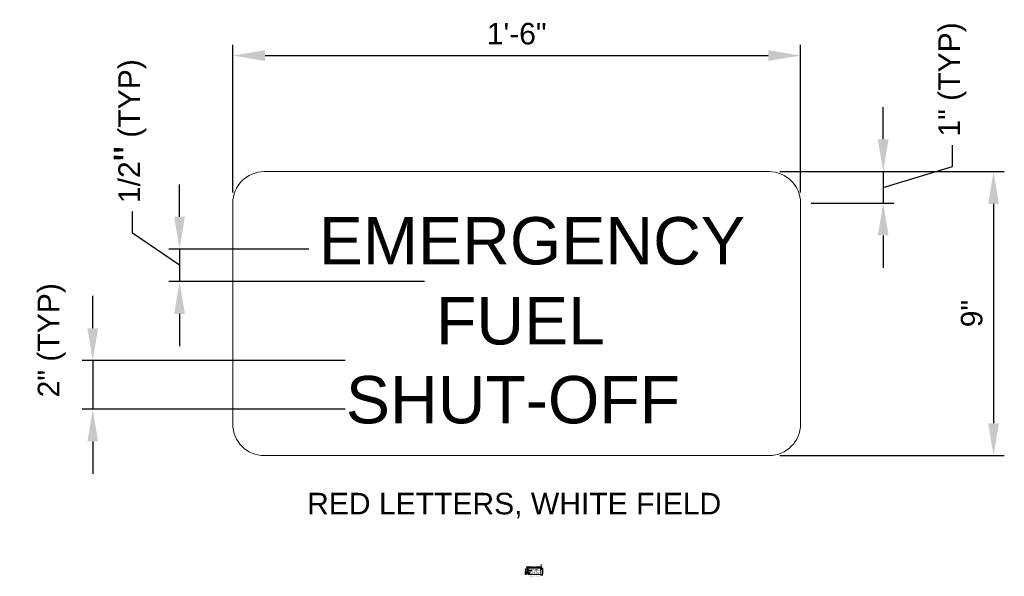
# Model space of a CAD drawing. Header units: inches. Extents: x -3286 to 5845, y -5594 to 2482.
# Tile 5 of 6: x 4473 to 5845, y -1398 to -622. Entities that reach past the tile are written whole.
import ezdxf

# ---------------------------------------------------------------- set-up
doc = ezdxf.new("R2010")
doc.units = ezdxf.units.IN
doc.header["$MEASUREMENT"] = 0
doc.layers.get('DefPoints').update_dxf_attribs({"lineweight": 0})
for name, color, linetype, lineweight in [('G-ANNO-DIMS', 2, 'Continuous', 0), ('G-ANNO-NOTE', 4, 'Continuous', 30), ('Level 2', 2, 'Continuous', 0)]:
    doc.layers.add(name, color=color, linetype=linetype, lineweight=lineweight)
doc.styles.add("AEC_AC_23CivDims-CC_1_20'", font='arial.ttf', dxfattribs={"height": 30})
doc.styles.add("AEC_AC_55Text-LeftTop_1_20'", font='arial.ttf', dxfattribs={"height": 30})
doc.styles.get("Standard").update_dxf_attribs({"font": 'txt.shx'})
doc.styles.add('Style-Arial', font='arial.ttf')
doc.styles.add('Style-STANDARD', font='arial.ttf')
doc.dimstyles.new("AEC_AC_23_Civ-Dims_20'", dxfattribs={"dimtxt": 30, "dimasz": 45, "dimexe": 15, "dimexo": 15, "dimgap": 15, "dimtad": 1, "dimlfac": 0.083333, "dimzin": 15, "dimdsep": 46, "dimtxsty": "AEC_AC_23CivDims-CC_1_20'", "dimcen": 0.09, "dimclrd": 256, "dimclre": 256, "dimazin": 2, "dimtfac": 1, "dimtmove": 1, "dimatfit": 3, "dimfxl": 1, "dimfrac": 1, "dimtolj": 1, "dimtzin": 15, "dimlwd": 30, "dimlwe": 30, "dimarcsym": 0})
doc.dimstyles.get("Standard").update_dxf_attribs({"dimtxt": 0.18, "dimasz": 0.18, "dimexe": 0.18, "dimexo": 0.0625, "dimgap": 0.09, "dimtad": 0, "dimtih": 1, "dimtoh": 1, "dimdec": 4, "dimzin": 0, "dimdsep": 46, "dimtxsty": 'Standard', "dimcen": 0.09, "dimadec": 0, "dimazin": 0, "dimtfac": 1, "dimtdec": 4, "dimtofl": 0, "dimtmove": 0, "dimatfit": 3, "dimfxl": 1, "dimtolj": 1, "dimtzin": 0, "dimarcsym": 0})

# ---------------------------------------------------------------- blocks, each defined once
blk = doc.blocks.new('*D122')
at = {"layer": 'DefPoints', "color": 0, "transparency": 16777216}
for p in [(5561.4, -672.2), (4769.8, -878), (5561.4, -878)]:
    blk.add_point(p, dxfattribs=at)
at = {"layer": 'G-ANNO-DIMS', "lineweight": 30, "transparency": 16777216}
for p, q in [((4769.8, -863), (4769.8, -657.2)), ((5561.4, -863), (5561.4, -657.2)), ((4814.8, -672.2), (5516.4, -672.2))]:
    blk.add_line(p, q, dxfattribs=at)
at = {"layer": 'G-ANNO-DIMS', "transparency": 16777216}
for points in [[(4814.8, -664.7), (4814.8, -679.7), (4769.8, -672.2)], [(5516.4, -664.7), (5516.4, -679.7), (5561.4, -672.2)]]:
    blk.add_solid(points, dxfattribs=at)
at = {"layer": 'G-ANNO-DIMS', "color": 0, "lineweight": 30, "transparency": 16777216, "insert": (5165.6, -641.9), "char_height": 30, "attachment_point": 5, "style": "AEC_AC_23CivDims-CC_1_20'"}
blk.add_mtext('\\A1;1\'-6"', dxfattribs=at)
blk = doc.blocks.new('*D123')
at = {"layer": 'DefPoints', "color": 0, "transparency": 16777216}
for p in [(5517.5, -834), (5517.5, -1229.9), (5830.5, -1229.9)]:
    blk.add_point(p, dxfattribs=at)
at = {"layer": 'G-ANNO-DIMS', "lineweight": 30, "transparency": 16777216}
for p, q in [((5532.5, -834), (5845.5, -834)), ((5830.5, -879), (5830.5, -1184.9)), ((5532.5, -1229.9), (5845.5, -1229.9))]:
    blk.add_line(p, q, dxfattribs=at)
at = {"layer": 'G-ANNO-DIMS', "transparency": 16777216}
for points in [[(5823, -879), (5838, -879), (5830.5, -834)], [(5823, -1184.9), (5838, -1184.9), (5830.5, -1229.9)]]:
    blk.add_solid(points, dxfattribs=at)
at = {"layer": 'G-ANNO-DIMS', "color": 0, "lineweight": 30, "transparency": 16777216, "insert": (5800.2, -1031.9), "char_height": 30, "attachment_point": 5, "rotation": 90, "style": "AEC_AC_23CivDims-CC_1_20'"}
blk.add_mtext('\\A1;9"', dxfattribs=at)
blk = doc.blocks.new('*D129')
at = {"layer": 'DefPoints', "color": 0, "transparency": 16777216}
for p in [(4890.8, -941.9), (4695.6, -987.4), (5051.9, -987.4)]:
    blk.add_point(p, dxfattribs=at)
at = {"layer": 'G-ANNO-DIMS', "lineweight": 30, "transparency": 16777216}
for p, q in [((4695.6, -896.9), (4695.6, -851.9)), ((4629.8, -919.8), (4629.8, -889.8)), ((4695.6, -964.6), (4629.8, -919.8)), ((4875.8, -941.9), (4680.6, -941.9)), ((4695.6, -941.9), (4695.6, -987.4)), ((4695.6, -941.9), (4695.6, -987.4)), ((5036.9, -987.4), (4680.6, -987.4)), ((4695.6, -1032.4), (4695.6, -1077.4))]:
    blk.add_line(p, q, dxfattribs=at)
at = {"layer": 'G-ANNO-DIMS', "transparency": 16777216}
for points in [[(4688.1, -896.9), (4703.1, -896.9), (4695.6, -941.9)], [(4688.1, -1032.4), (4703.1, -1032.4), (4695.6, -987.4)]]:
    blk.add_solid(points, dxfattribs=at)
at = {"layer": 'G-ANNO-DIMS', "color": 0, "lineweight": 30, "transparency": 16777216, "insert": (4629.8, -777.6), "char_height": 30, "attachment_point": 5, "rotation": 90, "style": "AEC_AC_23CivDims-CC_1_20'"}
blk.add_mtext('\\A1;1/2{\\H1.42857x;"\\H0.7x; (TYP)}', dxfattribs=at)
blk = doc.blocks.new('*D124')
at = {"layer": 'DefPoints', "color": 0, "transparency": 16777216}
for p in [(4941.5, -1097.3), (4574.6, -1165.2), (4941.5, -1165.2)]:
    blk.add_point(p, dxfattribs=at)
at = {"layer": 'G-ANNO-DIMS', "lineweight": 30, "transparency": 16777216}
for p, q in [((4574.6, -1052.3), (4574.6, -1007.3)), ((4926.5, -1097.3), (4559.6, -1097.3)), ((4574.6, -1097.3), (4574.6, -1165.2)), ((4926.5, -1165.2), (4559.6, -1165.2)), ((4574.6, -1210.2), (4574.6, -1255.2))]:
    blk.add_line(p, q, dxfattribs=at)
at = {"layer": 'G-ANNO-DIMS', "transparency": 16777216}
for points in [[(4567.1, -1052.3), (4582.1, -1052.3), (4574.6, -1097.3)], [(4567.1, -1210.2), (4582.1, -1210.2), (4574.6, -1165.2)]]:
    blk.add_solid(points, dxfattribs=at)
at = {"layer": 'G-ANNO-DIMS', "color": 0, "lineweight": 30, "transparency": 16777216, "insert": (4517.4, -1069.1), "char_height": 30, "attachment_point": 5, "rotation": 90, "style": "AEC_AC_23CivDims-CC_1_20'"}
blk.add_mtext('\\A1;2" (TYP)', dxfattribs=at)
blk = doc.blocks.new('*D125')
at = {"layer": 'DefPoints', "color": 0, "transparency": 16777216}
for p in [(5517.5, -834), (5561.4, -878), (5676.6, -878)]:
    blk.add_point(p, dxfattribs=at)
at = {"layer": 'G-ANNO-DIMS', "lineweight": 30, "transparency": 16777216}
for p, q in [((5676.6, -789), (5676.6, -744)), ((5773.1, -827.1), (5773.1, -797.1)), ((5532.5, -834), (5691.6, -834)), ((5676.6, -856), (5773.1, -827.1)), ((5676.6, -834), (5676.6, -878)), ((5676.6, -834), (5676.6, -878)), ((5576.4, -878), (5691.6, -878)), ((5676.6, -923), (5676.6, -968))]:
    blk.add_line(p, q, dxfattribs=at)
at = {"layer": 'G-ANNO-DIMS', "transparency": 16777216}
for points in [[(5669.1, -789), (5684.1, -789), (5676.6, -834)], [(5669.1, -923), (5684.1, -923), (5676.6, -878)]]:
    blk.add_solid(points, dxfattribs=at)
at = {"layer": 'G-ANNO-DIMS', "color": 0, "lineweight": 30, "transparency": 16777216, "insert": (5773.1, -705.5), "char_height": 30, "attachment_point": 5, "rotation": 90, "style": "AEC_AC_23CivDims-CC_1_20'"}
blk.add_mtext('\\A1;1" (TYP)', dxfattribs=at)
blk = doc.blocks.new('*D149')
at = {"layer": 'G-ANNO-DIMS', "color": 0, "lineweight": -2, "transparency": 16777216}
for p, q in [((5198.7, -1386.9), (5202, -1386.9)), ((5198.7, -1395.9), (5202, -1395.9)), ((5201.4, -1387.5), (5201.4, -1395.3))]:
    blk.add_line(p, q, dxfattribs=at)
at = {"layer": 'G-ANNO-DIMS', "color": 0, "transparency": 16777216}
for points in [[(5201.3, -1387.5), (5201.5, -1387.5), (5201.4, -1386.9)], [(5201.3, -1395.3), (5201.5, -1395.3), (5201.4, -1395.9)]]:
    blk.add_solid(points, dxfattribs=at)
at = {"layer": 'G-ANNO-DIMS', "color": 0, "transparency": 16777216, "insert": (5200.6, -1391.4), "char_height": 0.625, "attachment_point": 5, "rotation": 90, "style": 'Style-Arial', "bg_fill": 3, "box_fill_scale": 1.25, "bg_fill_color": 256, "bg_fill_true_color": 13158600, "bg_fill_transparency": 0}
blk.add_mtext('\\A1;9"', dxfattribs=at)
at = {"layer": 'DefPoints', "color": 0, "transparency": 16777216}
for p in [(5198.4, -1386.9), (5198.4, -1395.9), (5201.4, -1395.9)]:
    blk.add_point(p, dxfattribs=at)
blk = doc.blocks.new('*D150')
at = {"layer": 'DefPoints', "color": 0, "transparency": 16777216}
for p in [(5199.4, -1384.9), (5181.4, -1387.9), (5199.4, -1387.9)]:
    blk.add_point(p, dxfattribs=at)
at = {"layer": 'G-ANNO-DIMS', "color": 0, "lineweight": -2, "transparency": 16777216}
for p, q in [((5181.4, -1387.6), (5181.4, -1384.3)), ((5182, -1384.9), (5198.8, -1384.9)), ((5199.4, -1387.6), (5199.4, -1384.3))]:
    blk.add_line(p, q, dxfattribs=at)
at = {"layer": 'G-ANNO-DIMS', "color": 0, "transparency": 16777216}
for points in [[(5182, -1384.8), (5182, -1385), (5181.4, -1384.9)], [(5198.8, -1384.8), (5198.8, -1385), (5199.4, -1384.9)]]:
    blk.add_solid(points, dxfattribs=at)
at = {"layer": 'G-ANNO-DIMS', "color": 0, "transparency": 16777216, "insert": (5190.4, -1384.1), "char_height": 0.625, "attachment_point": 5, "style": 'Style-Arial', "bg_fill": 3, "box_fill_scale": 1.25, "bg_fill_color": 256, "bg_fill_true_color": 13158600, "bg_fill_transparency": 0}
blk.add_mtext('\\A1;1\'-6"', dxfattribs=at)
blk = doc.blocks.new('*D151')
at = {"layer": 'G-ANNO-DIMS', "color": 0, "lineweight": -2, "transparency": 16777216}
for p, q in [((5200.4, -1386.3), (5200.4, -1381.5)), ((5198.7, -1386.9), (5201, -1386.9)), ((5199.7, -1387.9), (5201, -1387.9)), ((5200.4, -1388.5), (5200.4, -1389.1))]:
    blk.add_line(p, q, dxfattribs=at)
at = {"layer": 'G-ANNO-DIMS', "color": 0, "transparency": 16777216}
for points in [[(5200.3, -1386.3), (5200.5, -1386.3), (5200.4, -1386.9)], [(5200.3, -1388.5), (5200.5, -1388.5), (5200.4, -1387.9)]]:
    blk.add_solid(points, dxfattribs=at)
at = {"layer": 'G-ANNO-DIMS', "color": 0, "transparency": 16777216, "insert": (5201.2, -1383.6), "char_height": 0.625, "attachment_point": 5, "rotation": 90, "style": 'Style-Arial', "bg_fill": 3, "box_fill_scale": 1.25, "bg_fill_color": 256, "bg_fill_true_color": 13158600, "bg_fill_transparency": 0}
blk.add_mtext('\\A1;1" (TYP)', dxfattribs=at)
at = {"layer": 'DefPoints', "color": 0, "transparency": 16777216}
for p in [(5198.4, -1386.9), (5199.4, -1387.9), (5200.4, -1386.9)]:
    blk.add_point(p, dxfattribs=at)
blk = doc.blocks.new('*D152')
at = {"layer": 'DefPoints', "color": 0, "transparency": 16777216}
blk.add_point((5187.4, -1390.4), dxfattribs=at)
at = {"layer": 'G-ANNO-DIMS', "color": 0, "lineweight": -2, "transparency": 16777216}
for p, q in [((5180, -1389.3), (5180, -1383.8)), ((5182.1, -1389.9), (5179.4, -1389.9)), ((5187.1, -1390.4), (5179.4, -1390.4)), ((5180, -1391), (5180, -1391.7))]:
    blk.add_line(p, q, dxfattribs=at)
at = {"layer": 'G-ANNO-DIMS', "color": 0, "transparency": 16777216}
for points in [[(5179.9, -1389.3), (5180.1, -1389.3), (5180, -1389.9)], [(5179.9, -1391), (5180.1, -1391), (5180, -1390.4)]]:
    blk.add_solid(points, dxfattribs=at)
at = {"layer": 'G-ANNO-DIMS', "color": 0, "transparency": 16777216, "insert": (5179.1, -1386.2), "char_height": 0.625, "attachment_point": 5, "rotation": 90, "style": 'Style-Arial', "bg_fill": 3, "box_fill_scale": 1.25, "bg_fill_color": 256, "bg_fill_true_color": 13158600, "bg_fill_transparency": 0}
blk.add_mtext('\\A1;1/2" (TYP)', dxfattribs=at)
at = {"layer": 'DefPoints', "color": 0, "transparency": 16777216}
for p in [(5180, -1389.9), (5182.4, -1389.9)]:
    blk.add_point(p, dxfattribs=at)
blk = doc.blocks.new('*D153')
at = {"layer": 'DefPoints', "color": 0, "transparency": 16777216}
for p in [(5184.5, -1392.8), (5184.6, -1394.9)]:
    blk.add_point(p, dxfattribs=at)
at = {"layer": 'G-ANNO-DIMS', "color": 0, "lineweight": -2, "transparency": 16777216}
for p, q in [((5184.2, -1392.8), (5177.2, -1392.8)), ((5184.3, -1394.9), (5177.2, -1394.9)), ((5177.8, -1392.2), (5177.8, -1387.4)), ((5177.8, -1395.5), (5177.8, -1396.2))]:
    blk.add_line(p, q, dxfattribs=at)
at = {"layer": 'G-ANNO-DIMS', "color": 0, "transparency": 16777216}
for points in [[(5177.7, -1392.2), (5177.9, -1392.2), (5177.8, -1392.8)], [(5177.7, -1395.5), (5177.9, -1395.5), (5177.8, -1394.9)]]:
    blk.add_solid(points, dxfattribs=at)
at = {"layer": 'G-ANNO-DIMS', "color": 0, "transparency": 16777216, "insert": (5177, -1389.5), "char_height": 0.625, "attachment_point": 5, "rotation": 90, "style": 'Style-Arial', "bg_fill": 3, "box_fill_scale": 1.25, "bg_fill_color": 256, "bg_fill_true_color": 13158600, "bg_fill_transparency": 0}
blk.add_mtext('\\A1;2" (TYP)', dxfattribs=at)
at = {"layer": 'DefPoints', "color": 0, "transparency": 16777216}
blk.add_point((5177.8, -1392.8), dxfattribs=at)

msp = doc.modelspace()

# ---------------------------------------------------------------- linework, layer by layer
at = {"layer": 'Level 2', "color": 3, "linetype": 'Continuous', "lineweight": 13}
for p, q in [((4813.73866, -834.01349), (5517.45541, -834.01349)), ((4769.75516, -1185.87324), (4769.75516, -877.99699)), ((5561.43891, -877.99699), (5561.43891, -1185.87324)), ((5517.45541, -1229.85674), (4813.73866, -1229.85674))]:
    msp.add_line(p, q, dxfattribs=at)
at = {"layer": 'Level 2', "color": 3}
msp.add_lwpolyline([(5181.39506, -1387.87704), (5181.39506, -1394.87704, 0.4142135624), (5182.39506, -1395.87704), (5198.39506, -1395.87704, 0.4142135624), (5199.39506, -1394.87704), (5199.39506, -1387.87704, 0.4142135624), (5198.39506, -1386.87704), (5182.39506, -1386.87704, 0.4142135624)], format="xyb", close=True, dxfattribs=at)
at = {"layer": 'Level 2', "color": 3, "linetype": 'Continuous', "lineweight": 13}
for centre, start, end in [((4813.73752, -877.99543), 90, 180), ((5517.45592, -877.99543), 0, 90), ((4813.73752, -1185.87223), 180, 270), ((5517.45592, -1185.87223), 270, 0)]:
    msp.add_arc(centre, 43.9824, start, end, dxfattribs=at)

# ---------------------------------------------------------------- texts
at = {"layer": 'G-ANNO-NOTE', "char_height": 66, "attachment_point": 7, "style": 'Style-STANDARD'}
for s, insert, line_spacing_factor in [('EMERGENCY', (4889.74498, -964.36676), 1.113705), ('FUEL', (5053.08655, -1075.91724), 1.113712), ('SHUT-OFF', (4927.48908, -1185.87324), 1.113712)]:
    msp.add_mtext(s, dxfattribs=dict(at, insert=insert, line_spacing_factor=line_spacing_factor))
at = {"layer": 'G-ANNO-NOTE', "insert": (4873.41217, -1281.79724), "char_height": 30, "attachment_point": 1, "style": "AEC_AC_55Text-LeftTop_1_20'"}
msp.add_mtext('RED LETTERS, WHITE FIELD', dxfattribs=at)
at = {"layer": 'G-ANNO-NOTE', "insert": (5190.39506, -1391.71037), "char_height": 2, "width": 15.032776, "attachment_point": 5, "line_spacing_factor": 0.75, "style": 'Style-Arial'}
msp.add_mtext('{\\fSwis721 Cn BT|b0|i0|c0|p34;\\W1.2;EMERGENCY FUEL SHUT-OFF}', dxfattribs=at)

# ---------------------------------------------------------------- dimensions: what is measured, and where the dimension line sits
at = {"layer": 'G-ANNO-DIMS', "lineweight": 30}
dim = msp.add_linear_dim(base=(5561.43891, -672.22154), p1=(4769.75512, -877.99543), p2=(5561.43891, -877.99699), text='1\'-6"', dimstyle="AEC_AC_23_Civ-Dims_20'", override={"dimpost": "'"}, dxfattribs=at)
dim.commit()
dim.dimension.update_dxf_attribs({"geometry": '*D122', "text_midpoint": (5165.59702, -641.90435)})
for base, p1, p2, text, override, picture, middle in [((5676.60852, -877.99543), (5517.45592, -834.01303), (5561.43832, -877.99543), '1" (TYP)', {"dimtad": 0, "dimpost": "'"}, '*D125', (5773.10579, -782.05505)), ((5830.49605, -1229.85463), (5517.45592, -834.01303), (5517.45592, -1229.85463), '9"', {"dimpost": "'"}, '*D123', (5800.17887, -1031.93383)), ((4574.60853, -1165.24252, -0.19291), (4941.50625, -1097.34215, -0.19291), (4941.50625, -1165.24252, -0.19291), '2" (TYP)', {"dimtad": 0, "dimpost": "'"}, '*D124', (4517.44277, -1069.14261, -0.19291))]:
    dim = msp.add_linear_dim(base=base, p1=p1, p2=p2, angle=270, text=text, dimstyle="AEC_AC_23_Civ-Dims_20'", override=override, dxfattribs=at)
    dim.commit()
    dim.dimension.update_dxf_attribs({"geometry": picture, "text_midpoint": middle})
dim = msp.add_linear_dim(base=(4695.55178, -987.37308, -0.19291), p1=(4890.7514, -941.90936, -0.19291), p2=(5051.86855, -987.37308, -0.19291), angle=270, text='1/2{\\H1.42857x;"\\H0.7x; (TYP)}', dimstyle="AEC_AC_23_Civ-Dims_20'", override={"dimtad": 0, "dimpost": "'"}, dxfattribs=at)
dim.commit()
dim.dimension.update_dxf_attribs({"geometry": '*D129', "text_midpoint": (4629.7765, -874.84196, -0.19291), "dimtype": 160})

# ---------------------------------------------------------------- next in the draw order: dimensions: what is measured, and where the dimension line sits
at = {"layer": 'G-ANNO-DIMS'}
dim = msp.add_linear_dim(base=(5201.39506, -1395.87704), p1=(5198.39506, -1386.87704), p2=(5198.39506, -1395.87704), angle=90, dimstyle='Standard', override={"dimscale": 0, "dimtxt": 0.125, "dimasz": 0.125, "dimexe": 0.125, "dimexo": 0.0625, "dimgap": 0.09375, "dimtad": 1, "dimtih": 0, "dimtoh": 0, "dimlunit": 4, "dimtxsty": 'Style-Arial', "dimtfill": 1}, dxfattribs=at)
dim.commit()
dim.dimension.update_dxf_attribs({"geometry": '*D149', "text_midpoint": (5200.6072, -1391.37704)})

# ---------------------------------------------------------------- next in the draw order: dimensions: what is measured, and where the dimension line sits
dim = msp.add_linear_dim(base=(5199.39506, -1384.87704), p1=(5181.39506, -1387.87704), p2=(5199.39506, -1387.87704), dimstyle='Standard', override={"dimscale": 0, "dimtxt": 0.125, "dimasz": 0.125, "dimexe": 0.125, "dimexo": 0.0625, "dimgap": 0.09375, "dimtad": 1, "dimtih": 0, "dimtoh": 0, "dimlunit": 4, "dimtxsty": 'Style-Arial', "dimtfill": 1}, dxfattribs=at)
dim.commit()
dim.dimension.update_dxf_attribs({"geometry": '*D150', "text_midpoint": (5190.39506, -1384.08918)})

# ---------------------------------------------------------------- next in the draw order: dimensions: what is measured, and where the dimension line sits
for base, p1, p2, override, picture, middle in [((5180.01875, -1389.91751), (5187.38805, -1390.40418), (5182.43964, -1389.91751), {"dimscale": 0, "dimtxt": 0.125, "dimasz": 0.125, "dimexe": 0.125, "dimexo": 0.0625, "dimgap": 0.09375, "dimtad": 2, "dimtih": 0, "dimtoh": 0, "dimlunit": 4, "dimtxsty": 'Style-Arial', "dimcen": 0.0036, "dimtfill": 1, "dimfrac": 2}, '*D152', (5179.14029, -1386.23914)), ((5200.36202, -1386.87704), (5199.39506, -1387.87704), (5198.39506, -1386.87704), {"dimscale": 0, "dimtxt": 0.125, "dimasz": 0.125, "dimexe": 0.125, "dimexo": 0.0625, "dimgap": 0.09375, "dimtad": 2, "dimtih": 0, "dimtoh": 0, "dimlunit": 4, "dimtxsty": 'Style-Arial', "dimcen": 0.018, "dimtfill": 1}, '*D151', (5201.24048, -1383.56275))]:
    dim = msp.add_linear_dim(base=base, p1=p1, p2=p2, angle=90, text='<> (TYP)', dimstyle='Standard', override=override, dxfattribs=at)
    dim.commit()
    dim.dimension.update_dxf_attribs({"geometry": picture, "text_midpoint": middle})

# ---------------------------------------------------------------- next in the draw order: dimensions: what is measured, and where the dimension line sits
dim = msp.add_linear_dim(base=(5177.83649, -1392.83088), p1=(5184.59276, -1394.92196), p2=(5184.54698, -1392.83088), angle=90, text='2" (TYP)', dimstyle='Standard', override={"dimscale": 0, "dimtxt": 0.125, "dimasz": 0.125, "dimexe": 0.125, "dimexo": 0.0625, "dimgap": 0.09375, "dimtad": 2, "dimtih": 0, "dimtoh": 0, "dimlunit": 4, "dimtxsty": 'Style-Arial', "dimcen": 0.0036, "dimtfill": 1, "dimfrac": 2}, dxfattribs=at)
dim.commit()
dim.dimension.update_dxf_attribs({"geometry": '*D153', "text_midpoint": (5176.95803, -1389.48185)})

# ---------------------------------------------------------------- next in the draw order: texts
at = {"layer": 'G-ANNO-NOTE', "insert": (5190.39506, -1397.37704), "char_height": 0.625, "attachment_point": 2, "style": 'Style-Arial'}
msp.add_mtext('RED LETTERS, WHITE FIELD', dxfattribs=at)

doc.saveas('drawing.dxf')
